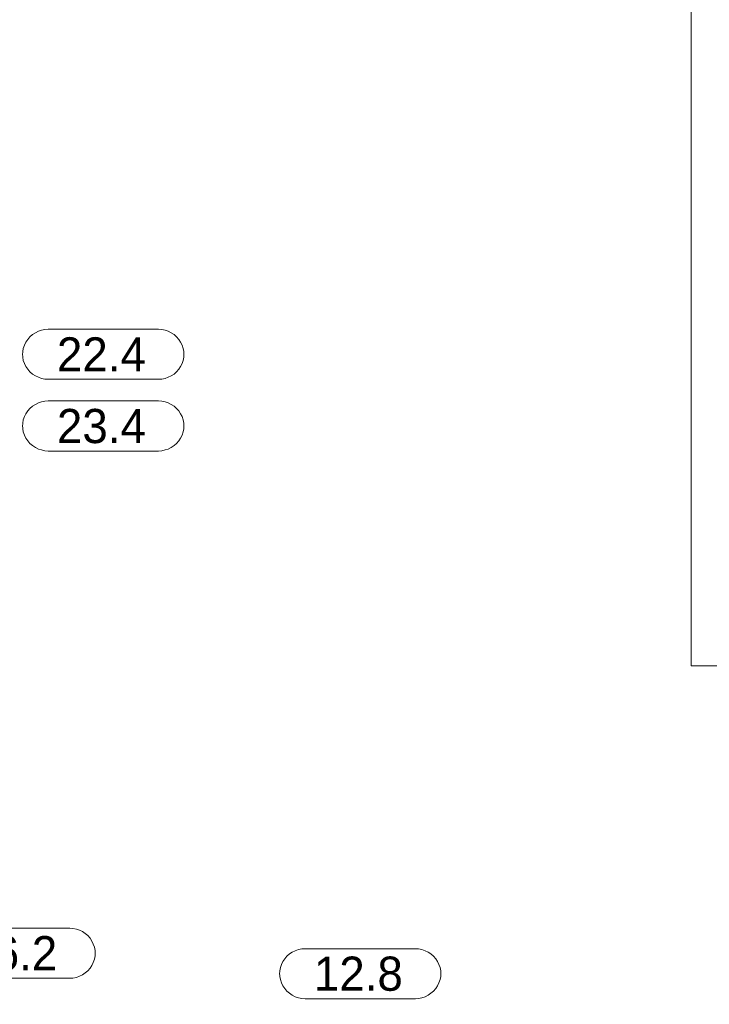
# Model space of a CAD drawing. Header units: millimetres. Extents: x 0 to 203, y 0 to 47.
# Tile 37 of 196: x 21.02 to 23.4, y 20.82 to 24.23. Entities that reach past the tile are written whole.
import ezdxf

# ---------------------------------------------------------------- set-up
doc = ezdxf.new("R2010")
doc.units = ezdxf.units.MM
doc.layers.add('PDF_Geomertry', color=7, linetype='Continuous')
doc.layers.add('PDF_Text', color=7, linetype='Continuous')
doc.styles.add('PDF Arial', font='txt')

msp = doc.modelspace()

# ---------------------------------------------------------------- linework, layer by layer
at = {"layer": 'PDF_Geomertry', "lineweight": 15}
for points in [[(37.9438, 7.0943), (37.9438, 21.9938), (23.339, 21.9938), (23.339, 24.4257)], [(20.8104, 21.086), (21.1918, 21.086), (21.1918, 21.086), (21.2029, 21.0854), (21.2146, 21.0832), (21.2257, 21.079), (21.2354, 21.0743), (21.2451, 21.0679), (21.2543, 21.0604), (21.2618, 21.0513), (21.2682, 21.0415), (21.2729, 21.0313), (21.2771, 21.0207), (21.2793, 21.009), (21.2799, 20.9979), (21.2799, 21.0013), (21.2793, 20.9901), (21.2771, 20.9785), (21.2729, 20.9679), (21.2682, 20.9576), (21.2618, 20.9479), (21.2543, 20.9388), (21.2451, 20.9313), (21.2354, 20.9249), (21.2257, 20.9201), (21.2146, 20.916), (21.2029, 20.9138), (21.1918, 20.9132), (20.8104, 20.9132)]]:
    msp.add_lwpolyline(points, dxfattribs=at)
for points in [[(21.4979, 23.1568), (21.5099, 23.1563), (21.521, 23.1535), (21.5321, 23.1499), (21.5424, 23.1451), (21.5521, 23.1388), (21.5604, 23.1313), (21.5682, 23.1221), (21.5743, 23.1124), (21.5799, 23.1021), (21.5835, 23.091), (21.5854, 23.0799), (21.5863, 23.0688), (21.5863, 23.0721), (21.5854, 23.061), (21.5835, 23.0493), (21.5799, 23.0382), (21.5743, 23.0285), (21.5682, 23.0188), (21.5604, 23.0096), (21.5521, 23.0021), (21.5424, 22.9957), (21.5321, 22.991), (21.521, 22.9868), (21.5099, 22.9846), (21.4979, 22.984), (21.1168, 22.984), (21.1057, 22.9846), (21.0938, 22.9868), (21.0835, 22.991), (21.0729, 22.9957), (21.0632, 23.0021), (21.0543, 23.0096), (21.0465, 23.0188), (21.0404, 23.0285), (21.0354, 23.0382), (21.0312, 23.0493), (21.0293, 23.061), (21.0285, 23.0721), (21.0285, 23.0688), (21.0293, 23.0799), (21.0312, 23.091), (21.0354, 23.1021), (21.0404, 23.1124), (21.0465, 23.1221), (21.0543, 23.1313), (21.0632, 23.1388), (21.0729, 23.1451), (21.0835, 23.1499), (21.0938, 23.1535), (21.1057, 23.1563), (21.1168, 23.1568), (21.4979, 23.1568)], [(21.4979, 22.909), (21.5099, 22.9082), (21.521, 22.9063), (21.5321, 22.9026), (21.5424, 22.8971), (21.5521, 22.891), (21.5604, 22.8832), (21.5682, 22.8749), (21.5743, 22.8651), (21.5799, 22.8549), (21.5835, 22.8438), (21.5854, 22.8326), (21.5863, 22.8207), (21.5863, 22.8249), (21.5854, 22.8132), (21.5835, 22.8021), (21.5799, 22.791), (21.5743, 22.7804), (21.5682, 22.7707), (21.5604, 22.7624), (21.5521, 22.7549), (21.5424, 22.7479), (21.5321, 22.7429), (21.521, 22.7396), (21.5099, 22.7368), (21.4979, 22.736), (21.1168, 22.736), (21.1057, 22.7368), (21.0938, 22.7396), (21.0835, 22.7429), (21.0729, 22.7479), (21.0632, 22.7549), (21.0543, 22.7624), (21.0465, 22.7707), (21.0404, 22.7804), (21.0354, 22.791), (21.0312, 22.8021), (21.0293, 22.8132), (21.0285, 22.8249), (21.0285, 22.8207), (21.0293, 22.8326), (21.0312, 22.8438), (21.0354, 22.8549), (21.0404, 22.8651), (21.0465, 22.8749), (21.0543, 22.8832), (21.0632, 22.891), (21.0729, 22.8971), (21.0835, 22.9026), (21.0938, 22.9063), (21.1057, 22.9082), (21.1168, 22.909), (21.4979, 22.909)], [(22.3863, 21.0151), (22.3974, 21.0146), (22.409, 21.0124), (22.4201, 21.0082), (22.4299, 21.0035), (22.4396, 20.9971), (22.4487, 20.9896), (22.4563, 20.9804), (22.4626, 20.9715), (22.4674, 20.961), (22.4715, 20.9499), (22.4738, 20.9382), (22.4743, 20.9271), (22.4743, 20.9313), (22.4738, 20.9193), (22.4715, 20.9082), (22.4674, 20.8971), (22.4626, 20.8868), (22.4563, 20.8771), (22.4487, 20.8688), (22.4396, 20.861), (22.4299, 20.854), (22.4201, 20.8493), (22.409, 20.8457), (22.3974, 20.8429), (22.3863, 20.8424), (22.0049, 20.8424), (21.9932, 20.8429), (21.9821, 20.8457), (21.971, 20.8493), (21.9604, 20.854), (21.9515, 20.861), (21.9424, 20.8688), (21.9349, 20.8771), (21.9285, 20.8868), (21.9229, 20.8971), (21.9196, 20.9082), (21.9174, 20.9193), (21.9168, 20.9313), (21.9168, 20.9271), (21.9174, 20.9382), (21.9196, 20.9499), (21.9229, 20.961), (21.9285, 20.9715), (21.9349, 20.9804), (21.9424, 20.9896), (21.9515, 20.9971), (21.9604, 21.0035), (21.971, 21.0082), (21.9821, 21.0124), (21.9932, 21.0146), (22.0049, 21.0151), (22.3863, 21.0151)]]:
    msp.add_lwpolyline(points, close=True, dxfattribs=at)

# ---------------------------------------------------------------- texts
at = {"layer": 'PDF_Text', "char_height": 0.11811, "attachment_point": 7, "style": 'PDF Arial'}
for s, insert in [('22.4', (21.1474, 23.011)), ('23.4', (21.1474, 22.7617)), ('76.2', (20.841, 20.939)), ('12.8', (22.0354, 20.8681))]:
    msp.add_mtext(s, dxfattribs=dict(at, insert=insert))

doc.saveas('drawing.dxf')
